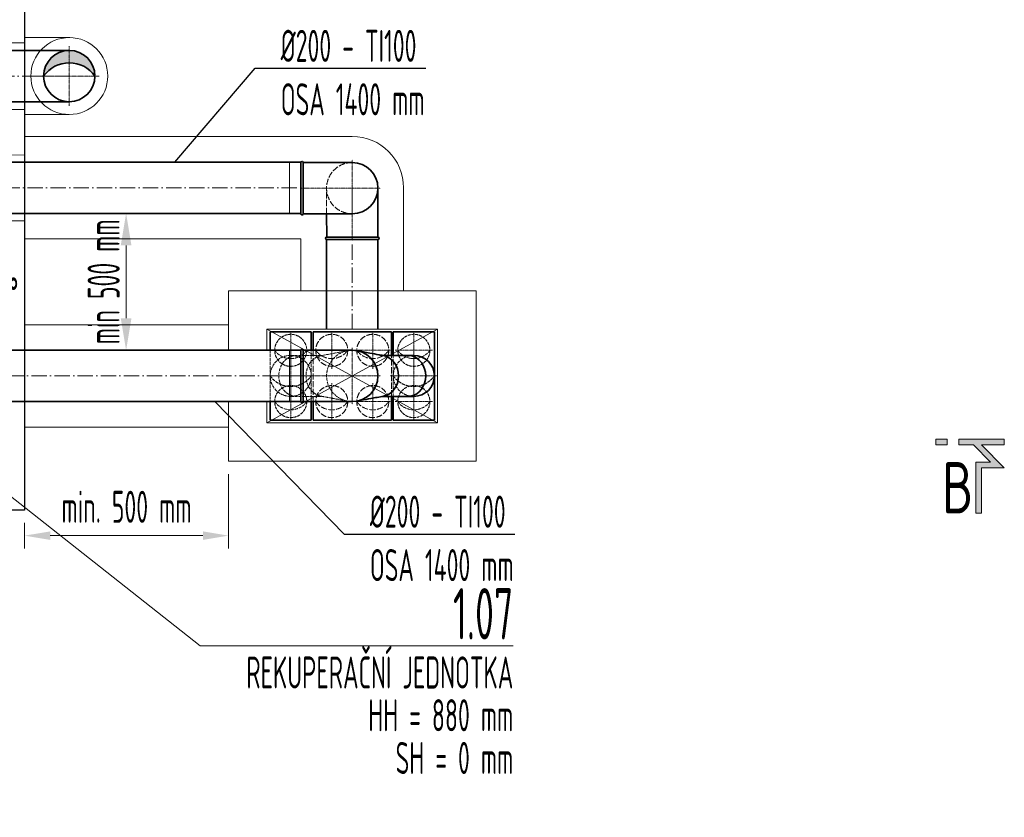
# Model space of a CAD drawing. Header units: millimetres. Extents: x -118717 to 8962, y 22910 to 145283.
# Tile 74 of 193: x -79478 to -75639, y 110284 to 113395. Entities that reach past the tile are written whole.
import ezdxf
from ezdxf.enums import TextEntityAlignment as Align

# ---------------------------------------------------------------- set-up
doc = ezdxf.new("R2010")
doc.units = ezdxf.units.MM
for name, pattern in [('ACAD_ISO02W100', [15, 12, -3]), ('ACAD_ISO10W100', [18, 12, -3, 0, -3]), ('phl_thick', [0])]:
    doc.linetypes.add(name, pattern=pattern)
for name, color, linetype, lineweight in [('UT_KOTY - DIMENZE', 7, 'Continuous', 5), ('VZT_01 SUP (PŘÍVOD) - OBRYS', 5, 'Continuous', 35), ('VZT_02 SUP (PŘÍVOD) - OSA', 5, 'ACAD_ISO10W100', 5), ('VZT_04 SUP (PŘÍVOD) - SKRYTÉ', 5, 'ACAD_ISO02W100', 5), ('VZT_05 ETA (ODVOD) - OBRYS', 6, 'Continuous', 35), ('VZT_06 ETA (ODVOD) - OSA', 6, 'ACAD_ISO10W100', 5), ('VZT_08 ETA (ODVOD) - SKRYTÉ', 6, 'ACAD_ISO02W100', 5), ('VZT_0B ETA (ODVOD)', 6, 'Continuous', 35), ('VZT_13 EHA (VÝFUK) - OBRYS', 14, 'Continuous', 35), ('VZT_14 EHA (VÝFUK) - OSA', 14, 'ACAD_ISO10W100', 5), ('VZT_50 POPIS - OBECNE', 7, 'Continuous', 13), ('VZT_60_KOTY - DIMENZE', 7, 'Continuous', 5), ('VZT_IZOLACE - TEPELNÁ', 6, 'IZOLACE TEPELNA', 13)]:
    doc.layers.add(name, color=color, linetype=linetype, lineweight=lineweight)
doc.layers.add('VZT_03 SUP (PŘÍVOD) - NETISK', color=8, linetype='ACAD_ISO02W100', lineweight=5, plot=False)
doc.styles.add('EVORA_125', font='isocp.shx', dxfattribs={"width": 0.6, "height": 125})
doc.styles.add('ISOCP 2.5', font='isocp.shx', dxfattribs={"width": 0.6, "height": 2.5})
doc.styles.add('ISOCP 4.0', font='isocp.shx', dxfattribs={"width": 0.6, "height": 4})
doc.styles.get("Standard").update_dxf_attribs({"font": 'arial.ttf'})
doc.linetypes.add('IZOLACE TEPELNA', pattern='A,12.7,-1.5,["T",Standard,S=2.54,R=0,X=0,Y=-1.27],-3', length=17.2)

msp = doc.modelspace()

# ---------------------------------------------------------------- hatches: boundary and pattern name
at = {"layer": 'VZT_13 EHA (VÝFUK) - OBRYS'}
h = msp.add_hatch(color=256, dxfattribs=at)
h.dxf.hatch_style = 1
h.paths.add_polyline_path([(-79384.5, 113175.4, -0.242708), (-79284.5, 113227), (-79284.5, 113275.4, 0.414214)])
h.paths.add_polyline_path([(-79284.5, 113275.4), (-79284.5, 113227, -0.242708), (-79184.5, 113175.4, 0.414214)])
at = {"layer": 'VZT_50 POPIS - OBECNE'}
h = msp.add_hatch(color=256, dxfattribs=at)
h.dxf.hatch_style = 1
h.paths.add_polyline_path([(-75639, 111647.7), (-75727.9, 111647.7), (-75727.9, 111469.9), (-75750.1, 111469.9), (-75750.1, 111669.9), (-75692.6, 111669.9), (-75759.3, 111736.5), (-75816.8, 111736.5), (-75816.8, 111758.8), (-75639, 111758.8), (-75639, 111736.5), (-75727.9, 111736.5)])
h.paths.add_polyline_path([(-75861.2, 111736.5), (-75905.7, 111736.5), (-75905.7, 111758.8), (-75861.2, 111758.8)])

# ---------------------------------------------------------------- linework, layer by layer
for p, q in [((-79459.1, 113435.1), (-79459.1, 111482.4)), ((-79458.9, 111482.4), (-81758.9, 111482.4))]:
    msp.add_line(p, q)
msp.add_circle((-79284.5, 113175.4), 100)
at = {"layer": 'UT_KOTY - DIMENZE'}
msp.add_line((-79063, 112230.6), (-79063, 112514.9), dxfattribs=at)
for points in [[(-79083.8, 112514.9), (-79042.2, 112514.9), (-79063, 112639.9)], [(-79083.8, 112230.6), (-79042.2, 112230.6), (-79063, 112105.6)]]:
    msp.add_solid(points, dxfattribs=at)
at = {"layer": 'VZT_01 SUP (PŘÍVOD) - OBRYS'}
for p, q in [((-78081, 112547), (-78081, 112738)), ((-78281, 112547), (-78281.1, 112638)), ((-78081, 112547), (-78281, 112547)), ((-78081, 112538), (-78281, 112538)), ((-78028.7, 112178.1), (-78333.7, 112178.1)), ((-78333.7, 112178.1), (-78333.7, 112105.6)), ((-78028.7, 112085.8), (-78028.7, 112178.1)), ((-78333.7, 111905.6), (-78333.7, 111833.1)), ((-78028.7, 111833.1), (-78028.7, 111925.8)), ((-78333.7, 111833.1), (-78028.7, 111833.1))]:
    msp.add_line(p, q, dxfattribs=at)
for points in [[(-78381.4, 112839.9), (-79628.1, 112839.9)], [(-78381.4, 112638.1), (-78381.3, 112838.1)], [(-78372.4, 112638.1), (-78372.3, 112838.1)], [(-78372.3, 112838.1), (-78181.3, 112838.2)], [(-78381.4, 112639.9), (-79628.1, 112639.9)], [(-78372.4, 112638.1), (-78181.4, 112638)], [(-78281.2, 112538.1), (-78281.2, 112188.1)], [(-78081.2, 112538.1), (-78081.2, 112188.1)]]:
    msp.add_lwpolyline(points, dxfattribs=at)
for centre, radius, start, end in [((-78376.8, 112838.1), 4.5, 359.9768, 179.9768), ((-78181.4, 112738.2), 100, 269.9768, 89.9768), ((-78376.9, 112638.1), 4.5, 179.9768, 359.9768), ((-78281, 112542.5), 4.5, 89.9895, 269.9895), ((-78081, 112542.5), 4.5, 269.9895, 89.9895)]:
    msp.add_arc(centre, radius, start, end, dxfattribs=at)
at = {"layer": 'VZT_02 SUP (PŘÍVOD) - OSA', "ltscale": 0.3}
for p, q in [((-78181, 112538), (-78181, 112738)), ((-78261.2, 112178.1), (-78261.2, 112105.6)), ((-78101.2, 112178.1), (-78101.2, 112105.6)), ((-78261.2, 112105.6), (-78333.7, 112105.6)), ((-78188.7, 112105.6), (-78261.2, 112105.6)), ((-78261.2, 112033.1), (-78261.2, 112105.6)), ((-78101.2, 112105.6), (-78173.7, 112105.6)), ((-78028.7, 112105.6), (-78101.2, 112105.6)), ((-78101.2, 112033.1), (-78101.2, 112105.6)), ((-78261.2, 111978.1), (-78261.2, 111905.6)), ((-78101.2, 111978.1), (-78101.2, 111905.6)), ((-78421.2, 111905.6), (-78348.7, 111905.6)), ((-78261.2, 111905.6), (-78333.7, 111905.6)), ((-78188.7, 111905.6), (-78261.2, 111905.6)), ((-78261.2, 111833.1), (-78261.2, 111905.6)), ((-78101.2, 111905.6), (-78173.7, 111905.6)), ((-78028.7, 111905.6), (-78101.2, 111905.6)), ((-78101.2, 111833.1), (-78101.2, 111905.6))]:
    msp.add_line(p, q, dxfattribs=at)
for points in [[(-78181.4, 112738), (-78181.3, 112848)], [(-78381.4, 112738.1), (-78181.4, 112738)], [(-78181.4, 112738), (-78071.4, 112737.9)], [(-78181.4, 112738), (-78181.4, 112628)]]:
    msp.add_lwpolyline(points, dxfattribs=at)
at = {"layer": 'VZT_02 SUP (PŘÍVOD) - OSA', "ltscale": 5}
for points in [[(-79628.1, 112739.9), (-78381.4, 112739.9)], [(-78181.2, 112188.1), (-78181.2, 112538.1)]]:
    msp.add_lwpolyline(points, dxfattribs=at)
at = {"layer": 'VZT_03 SUP (PŘÍVOD) - NETISK', "ltscale": 0.4}
msp.add_lwpolyline([(-78381.4, 112638.1), (-78426.4, 112638.1), (-78426.3, 112838.1), (-78381.3, 112838.1)], dxfattribs=at)
at = {"layer": 'VZT_04 SUP (PŘÍVOD) - SKRYTÉ', "ltscale": 2}
for p, q in [((-78281.1, 112638), (-78281.2, 112738)), ((-78333.7, 112105.6), (-78333.7, 111905.6)), ((-78028.7, 111925.8), (-78028.7, 112085.8))]:
    msp.add_line(p, q, dxfattribs=at)
for centre in [(-78261.2, 112105.6), (-78261.2, 112105.6), (-78101.2, 112105.6), (-78101.2, 112105.6), (-78261.2, 111905.6), (-78261.2, 111905.6), (-78101.2, 111905.6), (-78101.2, 111905.6)]:
    msp.add_circle(centre, 62.5, dxfattribs=at)
for centre, radius, start, end in [((-78181.4, 112738.2), 100, 89.9768, 269.9768), ((-78261.2, 112150.1), 76.7, 215.4307, 324.5693), ((-78101.2, 112150.1), 76.7, 215.4307, 324.5693), ((-78261.2, 111950.1), 76.7, 215.4307, 324.5693), ((-78101.2, 111950.1), 76.7, 215.4307, 324.5693)]:
    msp.add_arc(centre, radius, start, end, dxfattribs=at)
at = {"layer": 'VZT_05 ETA (ODVOD) - OBRYS'}
for points in [[(-79918.4, 112105.6), (-78381.2, 112105.6)], [(-79918.4, 111905.6), (-78381.2, 111905.6)]]:
    msp.add_lwpolyline(points, dxfattribs=at)
at = {"layer": 'VZT_06 ETA (ODVOD) - OSA', "ltscale": 0.3}
for p, q in [((-78421.2, 112178.1), (-78421.2, 112105.6)), ((-77941.2, 112178.1), (-77941.2, 112105.6)), ((-78493.7, 112105.6), (-78421.2, 112105.6)), ((-78421.2, 112033.1), (-78421.2, 112105.6)), ((-78421.2, 112105.6), (-78348.7, 112105.6)), ((-78421.2, 112098.6), (-78421.2, 112005.8)), ((-78181.2, 112005.6), (-78181.2, 112115.6)), ((-77941.2, 112105.6), (-78013.7, 112105.6)), ((-77941.2, 112033.1), (-77941.2, 112105.6)), ((-77868.7, 112105.6), (-77941.2, 112105.6)), ((-77941.2, 112098.6), (-77941.2, 112005.8)), ((-78514, 112005.8), (-78421.2, 112005.8)), ((-78421.2, 112005.8), (-78328.4, 112005.8)), ((-78421.2, 111913), (-78421.2, 112005.8)), ((-78381.2, 112005.6), (-78181.2, 112005.6)), ((-78181.2, 112005.6), (-78181.2, 111895.6)), ((-78181.2, 112005.6), (-78071.2, 112005.6)), ((-77941.2, 112005.8), (-78034, 112005.8)), ((-77848.4, 112005.8), (-77941.2, 112005.8)), ((-77941.2, 111913), (-77941.2, 112005.8)), ((-78421.2, 111978.1), (-78421.2, 111905.6)), ((-77941.2, 111978.1), (-77941.2, 111905.6)), ((-78493.7, 111905.6), (-78421.2, 111905.6)), ((-78421.2, 111833.1), (-78421.2, 111905.6)), ((-77941.2, 111905.6), (-78013.7, 111905.6)), ((-77941.2, 111833.1), (-77941.2, 111905.6)), ((-77868.7, 111905.6), (-77941.2, 111905.6))]:
    msp.add_line(p, q, dxfattribs=at)
at = {"layer": 'VZT_06 ETA (ODVOD) - OSA', "ltscale": 5}
msp.add_lwpolyline([(-78381.2, 112005.6), (-79918.4, 112005.6)], dxfattribs=at)
at = {"layer": 'VZT_08 ETA (ODVOD) - SKRYTÉ'}
for p, q in [((-78501.2, 112105.6), (-78501.2, 111905.6)), ((-78341.2, 111905.6), (-78341.2, 112105.6)), ((-78421.2, 112085.8), (-78297.7, 112085.8)), ((-78021.2, 111925.8), (-78021.2, 112085.8)), ((-78421.2, 111925.8), (-78297.7, 111925.8))]:
    msp.add_line(p, q, dxfattribs=at)
at = {"layer": 'VZT_08 ETA (ODVOD) - SKRYTÉ', "ltscale": 0.4}
for p, q in [((-78426.2, 111905.6), (-78426.2, 112105.6)), ((-78426.2, 112105.6), (-78381.2, 112105.6)), ((-78381.2, 111905.6), (-78426.2, 111905.6))]:
    msp.add_line(p, q, dxfattribs=at)
at = {"layer": 'VZT_08 ETA (ODVOD) - SKRYTÉ'}
for centre in [(-78421.2, 112105.6), (-77941.2, 112105.6), (-78421.2, 111905.6), (-77941.2, 111905.6)]:
    msp.add_circle(centre, 62.5, dxfattribs=at)
for centre, radius, start, end in [((-78421.2, 112150.1), 76.7, 215.4307, 324.5693), ((-78181.2, 112005.8), 100, 90, 270), ((-77941.2, 112150.1), 76.7, 215.4307, 324.5693), ((-78421.2, 112005.8), 80, 90, 270), ((-78421.2, 112005.8), 80, 270, 90), ((-77941.2, 112005.8), 80, 90, 270), ((-78421.2, 112062.7), 98.2, 215.4307, 324.5693), ((-77941.2, 112062.7), 98.2, 215.4307, 324.5693), ((-78421.2, 111950.1), 76.7, 215.4307, 324.5693), ((-77941.2, 111950.1), 76.7, 215.4307, 324.5693)]:
    msp.add_arc(centre, radius, start, end, dxfattribs=at)
for centre in [(-78398.3, 112005.8), (-78292.2, 112005.8)]:
    msp.add_ellipse(centre, major_axis=(0, 80), ratio=0.866025, start_param=0.159775, end_param=2.981818, dxfattribs=at)
for points, knots in [([(-78199.5, 112104.1), (-78200.9, 112103.8), (-78202.3, 112103.5), (-78207.8, 112102.5), (-78212, 112101.7), (-78228.5, 112098.6), (-78241, 112096.3), (-78270, 112090.9), (-78286.6, 112087.8), (-78303.2, 112084.7)], [0, 0, 0, 0, 10, 10, 40, 40, 130.000003, 130.000003, 250.589306, 250.589306, 250.589306, 250.589306]), ([(-78303.2, 111926.8), (-78301.8, 111926.5), (-78300.5, 111926.3), (-78295, 111925.2), (-78290.8, 111924.5), (-78274.3, 111921.4), (-78261.9, 111919.1), (-78232.8, 111913.7), (-78216.2, 111910.6), (-78199.5, 111907.5)], [0, 0, 0, 0, 10, 10, 40, 40, 130.000005, 130.000005, 250.589308, 250.589308, 250.589308, 250.589308])]:
    msp.add_open_spline(points, degree=3, knots=knots, dxfattribs=at)
at = {"layer": 'VZT_0B ETA (ODVOD)'}
for p, q in [((-78341.2, 112178.1), (-78501.2, 112178.1)), ((-78501.2, 112178.1), (-78501.2, 112105.6)), ((-78341.2, 112105.6), (-78341.2, 112178.1)), ((-78021.2, 112085.8), (-78021.2, 112178.1)), ((-78021.2, 112178.1), (-77861.2, 112178.1)), ((-77861.2, 112178.1), (-77861.2, 111833.1)), ((-78381.2, 111905.6), (-78381.2, 112105.6)), ((-78372.2, 112105.6), (-78181.2, 112105.6)), ((-78372.2, 111905.6), (-78372.2, 112105.6)), ((-78064.7, 112085.8), (-77941.2, 112085.8)), ((-78501.2, 111905.6), (-78501.2, 111833.1)), ((-78372.2, 111905.6), (-78181.2, 111905.6)), ((-78341.2, 111833.1), (-78341.2, 111905.6)), ((-78064.7, 111925.8), (-77941.2, 111925.8)), ((-78021.2, 111833.1), (-78021.2, 111925.8)), ((-78501.2, 111833.1), (-78341.2, 111833.1)), ((-77861.2, 111833.1), (-78021.2, 111833.1))]:
    msp.add_line(p, q, dxfattribs=at)
for centre, radius, start, end in [((-78376.7, 112105.6), 4.5, 0, 180), ((-78181.2, 112005.8), 100, 270, 90), ((-78181.2, 112005.8), 100, 270, 90), ((-77941.2, 112005.8), 80, 270, 90), ((-78376.7, 111905.6), 4.5, 180, 0)]:
    msp.add_arc(centre, radius, start, end, dxfattribs=at)
at = {"layer": 'VZT_0B ETA (ODVOD)', "extrusion": (-4.89496e-17, -2.6306e-16, -1)}
for centre in [(-78070.2, 112005.8), (-77964.1, 112005.8)]:
    msp.add_ellipse(centre, major_axis=(0, 80), ratio=0.866025, start_param=0.159775, end_param=2.981818, dxfattribs=at)
at = {"layer": 'VZT_0B ETA (ODVOD)'}
for points, knots in [([(-78059.2, 112084.7), (-78060.6, 112085), (-78061.9, 112085.2), (-78067.4, 112086.3), (-78071.6, 112087), (-78088.1, 112090.1), (-78100.5, 112092.4), (-78129.6, 112097.8), (-78146.2, 112101), (-78162.9, 112104.1)], [0, 0, 0, 0, 10, 10, 40, 40, 130.000005, 130.000005, 250.589308, 250.589308, 250.589308, 250.589308]), ([(-78162.9, 111907.5), (-78161.5, 111907.7), (-78160.1, 111908), (-78154.6, 111909), (-78150.4, 111909.8), (-78133.9, 111912.9), (-78121.4, 111915.2), (-78092.4, 111920.6), (-78075.8, 111923.7), (-78059.2, 111926.8)], [0, 0, 0, 0, 10, 10, 40, 40, 130.000003, 130.000003, 250.589306, 250.589306, 250.589306, 250.589306])]:
    msp.add_open_spline(points, degree=3, knots=knots, dxfattribs=at)
at = {"layer": 'VZT_13 EHA (VÝFUK) - OBRYS'}
for points in [[(-79409.5, 113275.4), (-79918.8, 113275.4)], [(-79284.5, 113275.4), (-79409.5, 113275.4)], [(-79409.5, 113075.4), (-79918.8, 113075.4)], [(-79284.5, 113075.4), (-79409.5, 113075.4)]]:
    msp.add_lwpolyline(points, dxfattribs=at)
msp.add_circle((-79284.5, 113175.4), 100, dxfattribs=at)
msp.add_arc((-79284.5, 113104.3), 122.7, 35.4307, 144.5693, dxfattribs=at)
at = {"layer": 'VZT_14 EHA (VÝFUK) - OSA', "ltscale": 0.3}
for points in [[(-79284.5, 113291.4), (-79284.5, 113175.4)], [(-79400.5, 113175.4), (-79284.5, 113175.4)], [(-79284.5, 113175.4), (-79168.5, 113175.4)], [(-79284.5, 113059.4), (-79284.5, 113175.4)]]:
    msp.add_lwpolyline(points, dxfattribs=at)
at = {"layer": 'VZT_14 EHA (VÝFUK) - OSA', "ltscale": 5}
for points in [[(-79918.8, 113175.4), (-79409.5, 113175.4)], [(-79409.5, 113175.4), (-79284.5, 113175.4)]]:
    msp.add_lwpolyline(points, dxfattribs=at)
at = {"layer": 'VZT_50 POPIS - OBECNE', "linetype": 'phl_thick'}
for p, q in [((-78663.7, 112105.6), (-78663.7, 112338.1)), ((-78663.7, 112338.1), (-77698.7, 112338.1)), ((-77698.7, 112338.1), (-77698.7, 111673.1)), ((-77848.7, 112188.1), (-78513.7, 111823.1)), ((-77848.7, 111823.1), (-78513.7, 112188.1)), ((-78513.7, 112105.6), (-78513.7, 112188.1)), ((-78513.7, 112188.1), (-77848.7, 112188.1)), ((-77848.7, 112188.1), (-77848.7, 111823.1)), ((-78663.7, 111673.1), (-78663.7, 111905.6)), ((-78513.7, 111823.1), (-78513.7, 111905.6)), ((-77848.7, 111823.1), (-78513.7, 111823.1)), ((-77698.7, 111673.1), (-78663.7, 111673.1)), ((-78663.7, 111623.1), (-78663.7, 111332.7)), ((-79458.9, 111432.4), (-79458.9, 111332.7)), ((-78763.7, 111382.7), (-79358.9, 111382.7))]:
    msp.add_line(p, q, dxfattribs=at)
at = {"layer": 'VZT_50 POPIS - OBECNE'}
for points in [[(-75861.2, 111736.5), (-75905.7, 111736.5), (-75905.7, 111758.8), (-75861.2, 111758.8), (-75861.2, 111736.5)], [(-75727.9, 111469.9), (-75750.1, 111469.9), (-75750.1, 111669.9), (-75692.6, 111669.9), (-75759.3, 111736.5), (-75816.8, 111736.5), (-75816.8, 111758.8), (-75639, 111758.8), (-75639, 111736.5)], [(-75639, 111736.5), (-75727.9, 111736.5)], [(-75727.9, 111736.5), (-75639, 111647.7), (-75727.9, 111647.7), (-75727.9, 111469.9)], [(-79619.9, 111619.6), (-78774, 110953.1)], [(-78774, 110953.1), (-77553.3, 110953.1)]]:
    msp.add_lwpolyline(points, dxfattribs=at)
at = {"layer": 'VZT_50 POPIS - OBECNE', "linetype": 'phl_thick'}
for points in [[(-79358.9, 111399.3), (-79358.9, 111366), (-79458.9, 111382.7)], [(-78763.7, 111399.3), (-78763.7, 111366), (-78663.7, 111382.7)]]:
    msp.add_solid(points, dxfattribs=at)
at = {"layer": 'VZT_60_KOTY - DIMENZE', "linetype": 'ByBlock', "lineweight": -2}
for p, q in [((-78560.1, 113205.7), (-78510.1, 113205.7)), ((-78212.5, 111388.7), (-78162.5, 111388.7))]:
    msp.add_line(p, q, dxfattribs=at)
for points in [[(-78872.4, 112839.9), (-78560.1, 113205.7)], [(-78510.1, 113205.7), (-77894.8, 113205.7)], [(-78717.1, 111905.6), (-78212.5, 111388.7)], [(-78162.5, 111388.7), (-77547.3, 111388.7)]]:
    msp.add_lwpolyline(points, dxfattribs=at)
at = {"layer": 'VZT_IZOLACE - TEPELNÁ', "ltscale": 0.5}
for p, q in [((-79281.8, 113325.4), (-79459.1, 113325.4)), ((-79459.1, 113305.4), (-80083.8, 113305.4)), ((-79987.2, 113045.4), (-79457.4, 113045.4)), ((-79285.3, 113025.4), (-79459.1, 113025.4)), ((-79459.1, 112939.9), (-78181.2, 112939.9)), ((-79458.5, 112867.3), (-79751.7, 112868.9)), ((-77981.2, 112338.1), (-77981.2, 112739.9)), ((-79458.4, 112611), (-79656.4, 112610.9)), ((-79459.1, 112539.9), (-78381.2, 112539.9)), ((-78381.2, 112338.1), (-78381.2, 112539.9)), ((-79459.1, 112205.6), (-78663.7, 112205.6)), ((-79459.1, 111805.6), (-78663.7, 111805.6))]:
    msp.add_line(p, q, dxfattribs=at)
msp.add_circle((-79284.5, 113175.4), 150, dxfattribs=at)
msp.add_arc((-78181.2, 112739.9), 200, 0, 90, dxfattribs=at)

# ---------------------------------------------------------------- texts
at = {"layer": 'UT_KOTY - DIMENZE', "insert": (-79150.5, 112372.8), "char_height": 125, "attachment_point": 5, "rotation": 90, "style": 'ISOCP 2.5'}
msp.add_mtext('min 500 mm', dxfattribs=at)
at = {"layer": 'VZT_50 POPIS - OBECNE', "linetype": 'phl_thick', "insert": (-79061.3, 111495.2), "char_height": 125, "attachment_point": 5, "style": 'EVORA_125'}
msp.add_mtext('\\A1;min. 500 mm', dxfattribs=at)
at = {"layer": 'VZT_50 POPIS - OBECNE', "linetype": 'phl_thick', "insert": (-77553.3, 111178.1), "char_height": 200, "attachment_point": 3, "line_spacing_factor": 0.8, "style": 'ISOCP 4.0'}
msp.add_mtext('1.07\\P{\\H0.625x;REKUPERAČNÍ JEDNOTKA\\PHH = 880 mm\\PSH = 0 mm}', dxfattribs=at)
at = {"layer": 'VZT_50 POPIS - OBECNE', "style": 'EVORA_125', "width": 0.8}
msp.add_attdef('B', text='B', height=200, dxfattribs=at).set_placement((-75759.3, 111409.9), align=Align.BOTTOM_RIGHT)
at = {"layer": 'VZT_60_KOTY - DIMENZE', "style": 'EVORA_125', "width": 0.6}
msp.add_text('30°', height=125, dxfattribs=at).set_placement((-79615, 112265.3))
at = {"layer": 'VZT_60_KOTY - DIMENZE', "linetype": 'phl_thick', "char_height": 125, "attachment_point": 1, "style": 'EVORA_125'}
for insert in [(-78460.1, 113355.7), (-78112.5, 111538.7)]:
    msp.add_mtext('%%C200 - TI100\\POSA 1400\\~mm', dxfattribs=dict(at, insert=insert))

doc.saveas('drawing.dxf')
